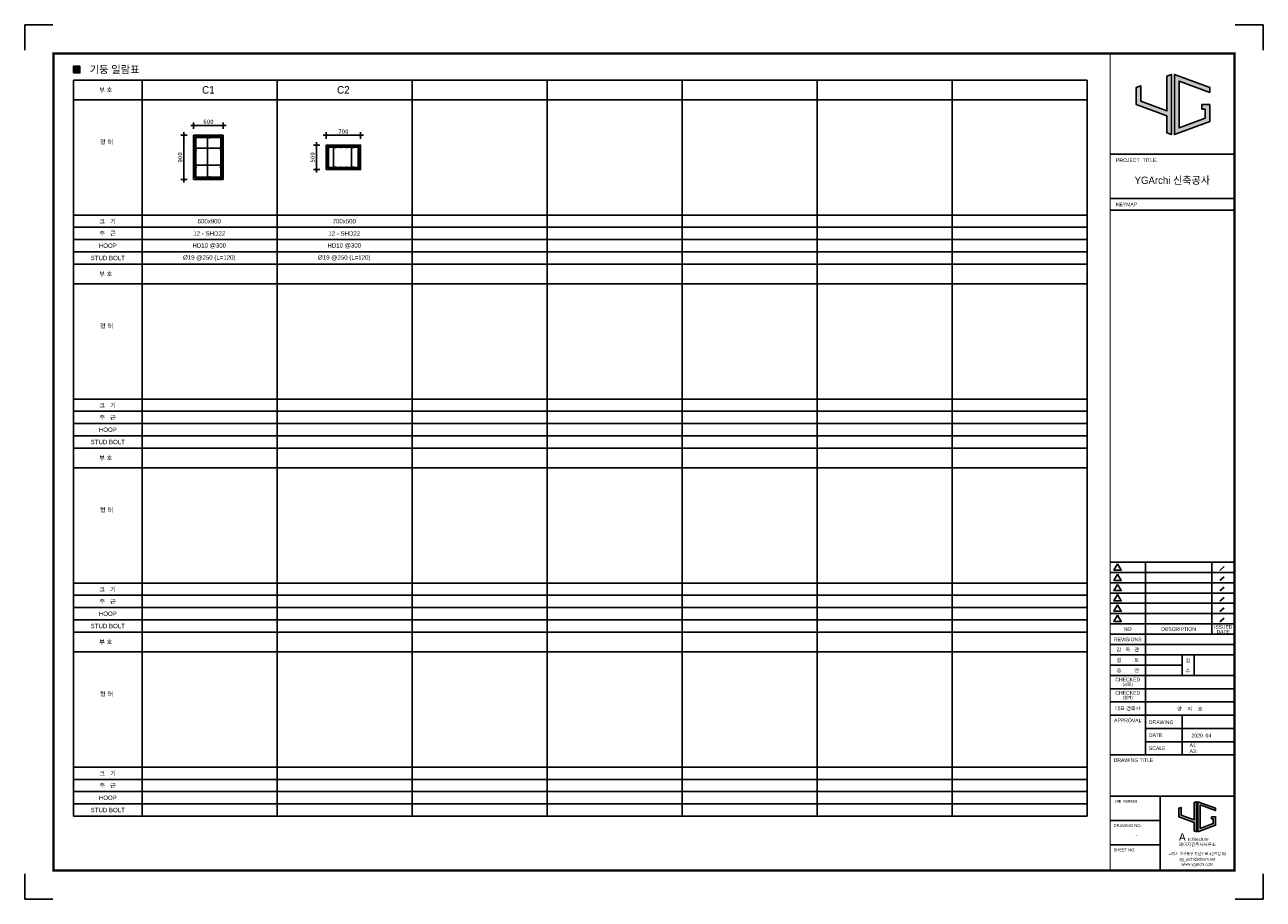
# Model space of a CAD drawing. Header units: millimetres. Extents: x 3445018 to 4174071, y -6064565 to -5122887.
# Tile 31 of 192: x 3669471 to 3694701, y -5821023 to -5803203. Entities that reach past the tile are written whole.
import ezdxf
from ezdxf.enums import TextEntityAlignment as Align

# ---------------------------------------------------------------- set-up
doc = ezdxf.new("R2010")
doc.units = ezdxf.units.MM
doc.header["$MEASUREMENT"] = 0
doc.layers.get('0').update_dxf_attribs({"linetype": 'CONTINUOUS'})
doc.layers.get('DEFPOINTS').update_dxf_attribs({"linetype": 'CONTINUOUS'})
for name, color, linetype in [('0-TEX(타이틀)', 2, 'CONTINUOUS'), ('A_GE_FORM', 7, 'CONTINUOUS'), ('A_GE_TEXT', 3, 'CONTINUOUS'), ('DIM', 7, 'CONTINUOUS'), ('guide', 9, 'CONTINUOUS'), ('SO-252', 252, 'CONTINUOUS'), ('WA1', 2, 'CONTINUOUS'), ('WA2', 3, 'CONTINUOUS'), ('문자', 2, 'CONTINUOUS')]:
    doc.layers.add(name, color=color, linetype=linetype)
doc.styles.add('HY울릉도 L', font='txt')
doc.styles.add('SDP-S', font='txt')
doc.styles.add('굴림', font='txt')
doc.styles.add('나눔고딕', font='txt')
doc.styles.add('돋움', font='txt')
doc.styles.add('스타일1', font='HYWULM.TTF')
doc.dimstyles.new('SMDI-3', dxfattribs={"dimtxt": 3, "dimasz": 1, "dimexe": 2, "dimexo": 3, "dimgap": 1, "dimtad": 1, "dimdsep": 46, "dimtxsty": 'HY울릉도 L', "dimblk": 'Z_DOT', "dimcen": 2.5, "dimdle": 1.5, "dimclrd": 1, "dimclre": 1, "dimclrt": 2, "dimadec": 0, "dimazin": 0, "dimtfac": 1, "dimtix": 1, "dimtmove": 2, "dimatfit": 3, "dimldrblk": 'Z_DOT', "dimfxl": 2, "dimtvp": 1, "dimtolj": 1, "dimtzin": 0, "dimarcsym": 0})

# ---------------------------------------------------------------- blocks, each defined once
blk = doc.blocks.new('werwwerw')
at = {"true_color": 0xf50000}
h = blk.add_hatch(color=1, dxfattribs=at)
h.dxf.hatch_style = 1
h.paths.add_polyline_path([(1770.34, 1804.71), (1770.34, 1809.72), (1768.84, 1809.16), (1768.84, 1803.61), (1778.84, 1799.9), (1778.84, 1794.35), (1780.34, 1793.79), (1780.34, 1813.42), (1778.84, 1812.87), (1778.84, 1801.5)])
h.paths.add_polyline_path([(1782.84, 1811.27), (1792.84, 1807.56), (1792.84, 1809.16), (1781.34, 1813.42), (1781.34, 1793.79), (1792.84, 1798.05), (1792.84, 1803.61), (1790.24, 1803.61), (1790.24, 1802.11), (1791.34, 1802.11), (1791.34, 1799.09), (1782.84, 1795.95)])
at = {"color": 1, "true_color": 0xf50000}
for points in [[(1770.34, 1809.72), (1768.84, 1809.16), (1768.84, 1803.61), (1778.84, 1799.9), (1778.84, 1794.35), (1780.34, 1793.79), (1780.34, 1813.42), (1778.84, 1812.87), (1778.84, 1801.5), (1770.34, 1804.71), (1770.34, 1809.72), (1768.84, 1809.16)], [(1790.24, 1803.61), (1792.84, 1803.61), (1792.84, 1798.05), (1781.34, 1793.79), (1781.34, 1813.42), (1792.84, 1809.16), (1792.84, 1807.56), (1782.84, 1811.27), (1782.84, 1795.95), (1791.34, 1799.09), (1791.34, 1802.11), (1790.24, 1802.11), (1790.24, 1802.11), (1790.24, 1803.61)]]:
    blk.add_lwpolyline(points, dxfattribs=at)
at = {"color": 1, "true_color": 0xf50000, "insert": (1768.9, 1792.85), "char_height": 5, "attachment_point": 1}
blk.add_mtext_dynamic_manual_height_columns('{\\fBroadway|b0|i0|c0|p82;A}', width=3.0726, gutter_width=12.5, heights=[0], dxfattribs=at)
at = {"insert": (1774.73, 1789.95), "char_height": 2.1, "attachment_point": 1}
blk.add_mtext_dynamic_manual_height_columns('{\\fBroadway|b0|i0|c0|p82;rchitecture}', width=17.5999, gutter_width=12.5, heights=[0], dxfattribs=at)
blk = doc.blocks.new('sheet _서영')
at = {"true_color": 0xf50000}
h = blk.add_hatch(color=1, dxfattribs=at)
h.dxf.hatch_style = 1
h.paths.add_polyline_path([(-361932.13, -1058516.3), (-361932.13, -1058505.89), (-361935.25, -1058507.04), (-361935.25, -1058518.6), (-361914.45, -1058526.3), (-361914.45, -1058537.86), (-361911.33, -1058539.01), (-361911.33, -1058498.18), (-361914.45, -1058499.34), (-361914.45, -1058522.97)])
h.paths.add_polyline_path([(-361906.13, -1058502.67), (-361885.33, -1058510.37), (-361885.33, -1058507.04), (-361909.25, -1058498.18), (-361909.25, -1058539.01), (-361885.33, -1058530.15), (-361885.33, -1058518.6), (-361890.73, -1058518.6), (-361890.73, -1058521.72), (-361888.45, -1058521.72), (-361888.45, -1058527.98), (-361906.13, -1058534.53)])
at = {"color": 1, "true_color": 0xf50000}
for points in [[(-361932.13, -1058505.89), (-361935.25, -1058507.04), (-361935.25, -1058518.6), (-361914.45, -1058526.3), (-361914.45, -1058537.86), (-361911.33, -1058539.01), (-361911.33, -1058498.18), (-361914.45, -1058499.34), (-361914.45, -1058522.97), (-361932.13, -1058516.3), (-361932.13, -1058505.89), (-361935.25, -1058507.04)], [(-361890.73, -1058518.6), (-361885.33, -1058518.6), (-361885.33, -1058530.15), (-361909.25, -1058539.01), (-361909.25, -1058498.18), (-361885.33, -1058507.04), (-361885.33, -1058510.37), (-361906.13, -1058502.67), (-361906.13, -1058534.53), (-361888.45, -1058527.98), (-361888.45, -1058521.72), (-361890.73, -1058521.72), (-361890.73, -1058521.72), (-361890.73, -1058518.6)]]:
    blk.add_lwpolyline(points, dxfattribs=at)
at = {"layer": 'A_GE_FORM'}
for p, q in [((-362689.99, -1058464.44), (-362689.99, -1058481.68)), ((-362689.99, -1058464.44), (-362689.99, -1058481.68)), ((-362689.99, -1058464.44), (-362670.99, -1058464.44)), ((-361848.99, -1058464.44), (-361867.99, -1058464.44)), ((-361848.99, -1058464.44), (-361848.99, -1058481.68)), ((-362689.99, -1059041.18), (-362689.99, -1059058.43)), ((-362689.99, -1059041.18), (-362689.99, -1059058.43)), ((-361848.99, -1059041.18), (-361848.99, -1059058.43)), ((-362689.99, -1059058.43), (-362670.99, -1059058.43)), ((-361848.99, -1059058.43), (-361867.99, -1059058.43))]:
    blk.add_line(p, q, dxfattribs=at)
at = {"layer": 'A_GE_FORM', "color": 161}
for p, q in [((-361952.99, -1058552.43), (-361868.99, -1058552.43)), ((-361952.99, -1058582.43), (-361868.99, -1058582.43)), ((-361952.99, -1058590.43), (-361868.99, -1058590.43)), ((-361952.99, -1058829.43), (-361868.89, -1058829.43)), ((-361928.99, -1058960.43), (-361928.99, -1058829.43)), ((-361883.91, -1058878.43), (-361883.91, -1058829.43)), ((-361875.5, -1058832.51), (-361878.46, -1058835.03)), ((-361952.99, -1058836.43), (-361868.89, -1058836.43)), ((-361952.99, -1058843.43), (-361868.89, -1058843.43)), ((-361875.5, -1058839.51), (-361878.46, -1058842.03)), ((-361952.99, -1058850.43), (-361868.89, -1058850.43)), ((-361875.5, -1058846.51), (-361878.46, -1058849.03)), ((-361952.99, -1058857.43), (-361868.89, -1058857.43)), ((-361875.5, -1058853.51), (-361878.46, -1058856.03)), ((-361875.5, -1058860.51), (-361878.46, -1058863.03)), ((-361952.99, -1058864.43), (-361868.89, -1058864.43)), ((-361875.5, -1058867.51), (-361878.46, -1058870.03)), ((-361952.99, -1058871.43), (-361868.89, -1058871.43)), ((-361952.99, -1058878.43), (-361868.49, -1058878.43)), ((-361952.99, -1058885.43), (-361868.49, -1058885.43)), ((-361952.99, -1058892.43), (-361868.49, -1058892.43)), ((-361903.99, -1058906.43), (-361903.99, -1058892.43)), ((-361895.99, -1058906.43), (-361895.99, -1058892.43)), ((-361952.99, -1058899.43), (-361903.99, -1058899.43)), ((-361952.99, -1058906.43), (-361868.49, -1058906.43)), ((-361952.99, -1058915.43), (-361868.49, -1058915.43)), ((-361952.99, -1058924.43), (-361868.49, -1058924.43)), ((-361952.99, -1058933.43), (-361868.49, -1058933.43)), ((-361903.99, -1058960.43), (-361903.99, -1058933.43)), ((-361928.99, -1058942.43), (-361868.49, -1058942.43)), ((-361928.99, -1058951.43), (-361868.49, -1058951.43)), ((-361952.99, -1058960.43), (-361868.49, -1058960.43)), ((-361952.99, -1058988.43), (-361868.49, -1058988.43)), ((-361918.99, -1059038.93), (-361918.99, -1058988.43)), ((-361952.99, -1059004.93), (-361918.99, -1059004.93)), ((-361952.99, -1059021.43), (-361918.99, -1059021.43))]:
    blk.add_line(p, q, dxfattribs=at)
at = {"layer": 'A_GE_FORM', "const_width": 1.5}
blk.add_lwpolyline([(-361868.49, -1059038.93), (-362670.49, -1059038.93), (-362670.49, -1058483.93), (-361868.49, -1058483.93)], close=True, dxfattribs=at)
at = {"layer": 'A_GE_FORM', "const_width": 0.6}
blk.add_lwpolyline([(-361952.99, -1059038.93), (-361952.99, -1058483.93)], dxfattribs=at)
at = {"layer": 'A_GE_FORM', "color": 7}
for points in [[(-361947.88, -1058830.55), (-361950.34, -1058834.82), (-361945.41, -1058834.82)], [(-361947.88, -1058837.55), (-361950.34, -1058841.82), (-361945.41, -1058841.82)], [(-361947.88, -1058844.55), (-361950.34, -1058848.82), (-361945.41, -1058848.82)], [(-361947.88, -1058851.55), (-361950.34, -1058855.82), (-361945.41, -1058855.82)], [(-361947.88, -1058858.55), (-361950.34, -1058862.82), (-361945.41, -1058862.82)], [(-361947.88, -1058865.55), (-361950.34, -1058869.82), (-361945.41, -1058869.82)]]:
    blk.add_lwpolyline(points, close=True, dxfattribs=at)
at = {"xscale": 1.04, "yscale": 1.04, "zscale": 1.04}
blk.add_blockref('werwwerw', (-363745.9, -1060878.12), dxfattribs=at)
at = {"insert": (-361906.28, -1059020.17), "char_height": 2.16, "attachment_point": 1, "line_spacing_factor": 0.9, "style": '스타일1'}
blk.add_mtext_dynamic_manual_height_columns('{\\f이사만루체 Medium|b0|i0|c129|p2;와이지건축사사무소}', width=30.417, gutter_width=10, heights=[0], dxfattribs=at)
at = {"layer": 'A_GE_TEXT'}
for s, height, style, p in [('PROJECT  TITLE.', 2.5, '돋움', (-361948.99, -1058556.43)), ('KEYMAP', 2.5, '돋움', (-361948.99, -1058586.43)), ('DRAWING', 2.5, '돋움', (-361926.65, -1058938.25)), ('DATE', 2.5, '돋움', (-361926.65, -1058946.92)), ('A1:', 2.5, '돋움', (-361898.99, -1058953.83)), ('SCALE', 2.5, '돋움', (-361926.65, -1058955.83)), ('A3:', 2.5, '돋움', (-361898.99, -1058957.83)), ('DRAWING TITLE', 2.5, '돋움', (-361950.58, -1058963.93)), ('JOB NUMBER', 2, '나눔고딕', (-361950.2, -1058991.93)), ('DRAWING NO.', 2, '돋움', (-361950.59, -1059008.43)), ('SHEET NO.', 2, '돋움', (-361950.59, -1059024.93))]:
    blk.add_text(s, height=height, dxfattribs=dict(at, style=style)).set_placement(p, align=Align.MIDDLE_LEFT)
for s, height, style, p in [('YGArchi 신축공사', 5, '굴림', (-361910.74, -1058570.06)), ('NO', 2.5, '돋움', (-361940.99, -1058874.93)), ('DESCRIPTION', 2.5, '돋움', (-361906.45, -1058874.93)), ('ISSUED', 2.4, '돋움', (-361876.2, -1058873.45)), ('DATE', 2.4, '돋움', (-361876.2, -1058876.65)), ('REVISIONS', 2.5, '돋움', (-361940.99, -1058881.93)), ('감   독   관', 2.5, '돋움', (-361940.99, -1058888.93)), ('검         토', 2.5, '돋움', (-361940.99, -1058895.93)), ('승         인', 2.5, '돋움', (-361940.99, -1058902.93)), ('CHECKED', 2.5, '돋움', (-361940.99, -1058909.21)), ('(검토)', 2, '돋움', (-361940.99, -1058912.39)), ('CHECKED', 2.5, '돋움', (-361940.99, -1058918.21)), ('대표 건축사', 2.5, '돋움', (-361940.99, -1058928.78)), ('(설계)', 2, '돋움', (-361940.99, -1058921.39)), ('APPROVAL', 2.5, '돋움', (-361940.99, -1058936.93)), ('-', 2.5, '나눔고딕', (-361934.99, -1059014.93))]:
    blk.add_text(s, height=height, dxfattribs=dict(at, style=style)).set_placement(p, align=Align.MIDDLE_CENTER)
at = {"layer": 'A_GE_TEXT', "style": '돋움'}
for s, p in [('수', (-361901.77, -1058904.47)), ('검', (-361901.77, -1058897.75))]:
    blk.add_text(s, height=2.5, dxfattribs=at).set_placement(p)
at = {"layer": 'A_GE_TEXT', "style": '돋움', "width": 0.9}
for s, p in [('고양시 일산동구 정발산로 42번길 60', (-361893.74, -1059027.54)), ('yg_archi@daum.net', (-361893.74, -1059031.18)), ('www.ygarchi.com', (-361893.74, -1059034.62))]:
    blk.add_text(s, height=2, dxfattribs=at).set_placement(p, align=Align.MIDDLE_CENTER)
blk = doc.blocks.new('Z_DOT')
at = {"layer": 'DIM', "color": 1, "ltscale": 3}
for p, q in [((-2, 0), (2, 0)), ((0, -2), (0, 2))]:
    blk.add_line(p, q, dxfattribs=at)
for radius in [0.5, 0.25]:
    blk.add_circle((0, 0), radius, dxfattribs=at)
blk = doc.blocks.new('*D146')
at = {"layer": 'DEFPOINTS', "color": 0, "ltscale": 3, "transparency": 16777216}
for p in [(3672912, -5805415), (3673512, -5805255), (3673512, -5805415)]:
    blk.add_point(p, dxfattribs=at)
at = {"layer": 'DIM', "color": 1, "lineweight": -2, "ltscale": 3, "transparency": 16777216}
for p, q in [((3672912, -5805325), (3672912, -5805195)), ((3672942, -5805255), (3673482, -5805255)), ((3673512, -5805325), (3673512, -5805195))]:
    blk.add_line(p, q, dxfattribs=at)
at = {"layer": 'DIM', "color": 1, "lineweight": -2, "ltscale": 3, "transparency": 16777216, "xscale": 30, "yscale": 30, "zscale": 30, "rotation": 180}
blk.add_blockref('Z_DOT', (3672912, -5805255), dxfattribs=at)
at = {"layer": 'DIM', "color": 1, "lineweight": -2, "ltscale": 3, "transparency": 16777216, "xscale": 30, "yscale": 30, "zscale": 30}
blk.add_blockref('Z_DOT', (3673512, -5805255), dxfattribs=at)
at = {"layer": 'DIM', "color": 2, "ltscale": 3, "transparency": 16777216, "insert": (3673212, -5805179), "char_height": 90, "attachment_point": 5, "style": 'SDP-S'}
blk.add_mtext('\\A1;600', dxfattribs=at)
blk = doc.blocks.new('*D147')
at = {"layer": 'DEFPOINTS', "color": 0, "ltscale": 3, "transparency": 16777216}
for p in [(3672712, -5805455), (3672872, -5805455), (3672872, -5806355)]:
    blk.add_point(p, dxfattribs=at)
at = {"layer": 'DIM', "color": 1, "lineweight": -2, "ltscale": 3, "transparency": 16777216}
for p, q in [((3672782, -5805455), (3672652, -5805455)), ((3672712, -5806325), (3672712, -5805485)), ((3672782, -5806355), (3672652, -5806355))]:
    blk.add_line(p, q, dxfattribs=at)
at = {"layer": 'DIM', "color": 1, "lineweight": -2, "ltscale": 3, "transparency": 16777216, "xscale": 30, "yscale": 30, "zscale": 30}
for p, rotation in [((3672712, -5805455), 90), ((3672712, -5806355), 270)]:
    blk.add_blockref('Z_DOT', p, dxfattribs=dict(at, rotation=rotation))
at = {"layer": 'DIM', "color": 2, "ltscale": 3, "transparency": 16777216, "insert": (3672636, -5805905), "char_height": 90, "attachment_point": 5, "rotation": 90, "style": 'SDP-S'}
blk.add_mtext('\\A1;900', dxfattribs=at)
blk = doc.blocks.new('*D148')
at = {"layer": 'DEFPOINTS', "color": 0, "ltscale": 3, "transparency": 16777216}
for p in [(3675612, -5805615), (3676312, -5805455), (3676312, -5805615)]:
    blk.add_point(p, dxfattribs=at)
at = {"layer": 'DIM', "color": 1, "lineweight": -2, "ltscale": 3, "transparency": 16777216}
for p, q in [((3675612, -5805525), (3675612, -5805395)), ((3676312, -5805525), (3676312, -5805395)), ((3675642, -5805455), (3676282, -5805455))]:
    blk.add_line(p, q, dxfattribs=at)
at = {"layer": 'DIM', "color": 1, "lineweight": -2, "ltscale": 3, "transparency": 16777216, "xscale": 30, "yscale": 30, "zscale": 30, "rotation": 180}
blk.add_blockref('Z_DOT', (3675612, -5805455), dxfattribs=at)
at = {"layer": 'DIM', "color": 1, "lineweight": -2, "ltscale": 3, "transparency": 16777216, "xscale": 30, "yscale": 30, "zscale": 30}
blk.add_blockref('Z_DOT', (3676312, -5805455), dxfattribs=at)
at = {"layer": 'DIM', "color": 2, "ltscale": 3, "transparency": 16777216, "insert": (3675962, -5805379), "char_height": 90, "attachment_point": 5, "style": 'SDP-S'}
blk.add_mtext('\\A1;700', dxfattribs=at)
blk = doc.blocks.new('*D149')
at = {"layer": 'DEFPOINTS', "color": 0, "ltscale": 3, "transparency": 16777216}
for p in [(3675412, -5805655), (3675572, -5805655), (3675572, -5806155)]:
    blk.add_point(p, dxfattribs=at)
at = {"layer": 'DIM', "color": 1, "lineweight": -2, "ltscale": 3, "transparency": 16777216}
for p, q in [((3675482, -5805655), (3675352, -5805655)), ((3675412, -5806125), (3675412, -5805685)), ((3675482, -5806155), (3675352, -5806155))]:
    blk.add_line(p, q, dxfattribs=at)
at = {"layer": 'DIM', "color": 1, "lineweight": -2, "ltscale": 3, "transparency": 16777216, "xscale": 30, "yscale": 30, "zscale": 30}
for p, rotation in [((3675412, -5805655), 90), ((3675412, -5806155), 270)]:
    blk.add_blockref('Z_DOT', p, dxfattribs=dict(at, rotation=rotation))
at = {"layer": 'DIM', "color": 2, "ltscale": 3, "transparency": 16777216, "insert": (3675336, -5805905), "char_height": 90, "attachment_point": 5, "rotation": 90, "style": 'SDP-S'}
blk.add_mtext('\\A1;500', dxfattribs=at)

msp = doc.modelspace()

# ---------------------------------------------------------------- hatches: boundary and pattern name
at = {"layer": 'WA1'}
h = msp.add_hatch(color=256, dxfattribs=at)
h.dxf.hatch_style = 1
h.paths.add_polyline_path([(3672956.504, -5805514.509, -1), (3672956.504, -5805484.509, -1)])
h = msp.add_hatch(color=256, dxfattribs=at)
h.dxf.hatch_style = 1
h.paths.add_polyline_path([(3672956.504, -5805630.324, -1), (3672956.504, -5805600.324, -1)])
h = msp.add_hatch(color=256, dxfattribs=at)
h.dxf.hatch_style = 1
h.paths.add_polyline_path([(3673084.004, -5805514.509, -1), (3673084.004, -5805484.509, -1)])
h = msp.add_hatch(color=256, dxfattribs=at)
h.dxf.hatch_style = 1
h.paths.add_polyline_path([(3673211.504, -5805514.509, -1), (3673211.504, -5805484.509, -1)])
h = msp.add_hatch(color=256, dxfattribs=at)
h.dxf.hatch_style = 1
h.paths.add_polyline_path([(3673339.004, -5805514.509, 1), (3673339.004, -5805484.509, 1)])
h = msp.add_hatch(color=256, dxfattribs=at)
h.dxf.hatch_style = 1
h.paths.add_polyline_path([(3673466.504, -5805514.509, 1), (3673466.504, -5805484.509, 1)])
h = msp.add_hatch(color=256, dxfattribs=at)
h.dxf.hatch_style = 1
h.paths.add_polyline_path([(3673466.504, -5805630.324, 1), (3673466.504, -5805600.324, 1)])
h = msp.add_hatch(color=256, dxfattribs=at)
h.dxf.hatch_style = 1
h.paths.add_polyline_path([(3672956.504, -5805746.138, -1), (3672956.504, -5805716.138, -1)])
h = msp.add_hatch(color=256, dxfattribs=at)
h.dxf.hatch_style = 1
h.paths.add_polyline_path([(3672956.504, -5805861.953, -1), (3672956.504, -5805831.953, -1)])
h = msp.add_hatch(color=256, dxfattribs=at)
h.dxf.hatch_style = 1
h.paths.add_polyline_path([(3673466.504, -5805746.138, 1), (3673466.504, -5805716.138, 1)])
h = msp.add_hatch(color=256, dxfattribs=at)
h.dxf.hatch_style = 1
h.paths.add_polyline_path([(3673466.504, -5805861.953, 1), (3673466.504, -5805831.953, 1)])
h = msp.add_hatch(color=256, dxfattribs=at)
h.dxf.hatch_style = 1
h.paths.add_polyline_path([(3675656.504, -5805714.509, -1), (3675656.504, -5805684.509, -1)])
h = msp.add_hatch(color=256, dxfattribs=at)
h.dxf.hatch_style = 1
h.paths.add_polyline_path([(3675656.504, -5805851.176, -1), (3675656.504, -5805821.176, -1)])
h = msp.add_hatch(color=256, dxfattribs=at)
h.dxf.hatch_style = 1
h.paths.add_polyline_path([(3675778.504, -5805714.509, -1), (3675778.504, -5805684.509, -1)])
h = msp.add_hatch(color=256, dxfattribs=at)
h.dxf.hatch_style = 1
h.paths.add_polyline_path([(3675900.504, -5805714.509, -1), (3675900.504, -5805684.509, -1)])
h = msp.add_hatch(color=256, dxfattribs=at)
h.dxf.hatch_style = 1
h.paths.add_polyline_path([(3676022.504, -5805714.509, 1), (3676022.504, -5805684.509, 1)])
h = msp.add_hatch(color=256, dxfattribs=at)
h.dxf.hatch_style = 1
h.paths.add_polyline_path([(3676144.504, -5805714.509, 1), (3676144.504, -5805684.509, 1)])
h = msp.add_hatch(color=256, dxfattribs=at)
h.dxf.hatch_style = 1
h.paths.add_polyline_path([(3676266.504, -5805714.509, 1), (3676266.504, -5805684.509, 1)])
h = msp.add_hatch(color=256, dxfattribs=at)
h.dxf.hatch_style = 1
h.paths.add_polyline_path([(3676266.504, -5805851.176, 1), (3676266.504, -5805821.176, 1)])
h = msp.add_hatch(color=256, dxfattribs=at)
h.dxf.hatch_style = 1
h.paths.add_polyline_path([(3672956.504, -5805947.768, 1), (3672956.504, -5805977.768, 1)])
h = msp.add_hatch(color=256, dxfattribs=at)
h.dxf.hatch_style = 1
h.paths.add_polyline_path([(3672956.504, -5806063.582, 1), (3672956.504, -5806093.582, 1)])
h = msp.add_hatch(color=256, dxfattribs=at)
h.dxf.hatch_style = 1
h.paths.add_polyline_path([(3672956.504, -5806179.397, 1), (3672956.504, -5806209.397, 1)])
h = msp.add_hatch(color=256, dxfattribs=at)
h.dxf.hatch_style = 1
h.paths.add_polyline_path([(3673466.504, -5805947.768, -1), (3673466.504, -5805977.768, -1)])
h = msp.add_hatch(color=256, dxfattribs=at)
h.dxf.hatch_style = 1
h.paths.add_polyline_path([(3673466.504, -5806063.582, -1), (3673466.504, -5806093.582, -1)])
h = msp.add_hatch(color=256, dxfattribs=at)
h.dxf.hatch_style = 1
h.paths.add_polyline_path([(3673466.504, -5806179.397, -1), (3673466.504, -5806209.397, -1)])
h = msp.add_hatch(color=256, dxfattribs=at)
h.dxf.hatch_style = 1
h.paths.add_polyline_path([(3675656.504, -5805957.842, 1), (3675656.504, -5805987.842, 1)])
h = msp.add_hatch(color=256, dxfattribs=at)
h.dxf.hatch_style = 1
h.paths.add_polyline_path([(3675656.504, -5806094.509, 1), (3675656.504, -5806124.509, 1)])
h = msp.add_hatch(color=256, dxfattribs=at)
h.dxf.hatch_style = 1
h.paths.add_polyline_path([(3675778.504, -5806094.509, 1), (3675778.504, -5806124.509, 1)])
h = msp.add_hatch(color=256, dxfattribs=at)
h.dxf.hatch_style = 1
h.paths.add_polyline_path([(3675900.504, -5806094.509, 1), (3675900.504, -5806124.509, 1)])
h = msp.add_hatch(color=256, dxfattribs=at)
h.dxf.hatch_style = 1
h.paths.add_polyline_path([(3676022.504, -5806094.509, -1), (3676022.504, -5806124.509, -1)])
h = msp.add_hatch(color=256, dxfattribs=at)
h.dxf.hatch_style = 1
h.paths.add_polyline_path([(3676144.504, -5806094.509, -1), (3676144.504, -5806124.509, -1)])
h = msp.add_hatch(color=256, dxfattribs=at)
h.dxf.hatch_style = 1
h.paths.add_polyline_path([(3676266.504, -5805957.842, -1), (3676266.504, -5805987.842, -1)])
h = msp.add_hatch(color=256, dxfattribs=at)
h.dxf.hatch_style = 1
h.paths.add_polyline_path([(3676266.504, -5806094.509, -1), (3676266.504, -5806124.509, -1)])
h = msp.add_hatch(color=256, dxfattribs=at)
h.dxf.hatch_style = 1
h.paths.add_polyline_path([(3672956.504, -5806295.212, 1), (3672956.504, -5806325.212, 1)])
h = msp.add_hatch(color=256, dxfattribs=at)
h.dxf.hatch_style = 1
h.paths.add_polyline_path([(3673084.004, -5806294.509, 1), (3673084.004, -5806324.509, 1)])
h = msp.add_hatch(color=256, dxfattribs=at)
h.dxf.hatch_style = 1
h.paths.add_polyline_path([(3673211.504, -5806294.509, 1), (3673211.504, -5806324.509, 1)])
h = msp.add_hatch(color=256, dxfattribs=at)
h.dxf.hatch_style = 1
h.paths.add_polyline_path([(3673339.004, -5806294.509, -1), (3673339.004, -5806324.509, -1)])
h = msp.add_hatch(color=256, dxfattribs=at)
h.dxf.hatch_style = 1
h.paths.add_polyline_path([(3673466.504, -5806295.212, -1), (3673466.504, -5806325.212, -1)])

# ---------------------------------------------------------------- linework, layer by layer
for points in [[(3672956.504, -5806309.509), (3673466.504, -5806309.509), (3673466.504, -5805499.509), (3672956.504, -5805499.509)], [(3675656.504, -5806109.509), (3676266.504, -5806109.509), (3676266.504, -5805699.509), (3675656.504, -5805699.509)]]:
    msp.add_lwpolyline(points, close=True)
at = {"layer": 'guide'}
for p, q in [((3670461.504, -5808079.86), (3670461.504, -5804329.86)), ((3670461.504, -5804329.86), (3691111.504, -5804329.86)), ((3671861.504, -5808079.86), (3671861.504, -5804329.86)), ((3674611.504, -5808079.86), (3674611.504, -5804329.86)), ((3677361.504, -5808079.86), (3677361.504, -5804329.86)), ((3680111.504, -5808079.86), (3680111.504, -5804329.86)), ((3682861.504, -5808079.86), (3682861.504, -5804329.86)), ((3685611.504, -5808079.86), (3685611.504, -5804329.86)), ((3688361.504, -5808079.86), (3688361.504, -5804329.86)), ((3691111.504, -5808079.86), (3691111.504, -5804329.86)), ((3670461.504, -5804729.86), (3691111.504, -5804729.86)), ((3670461.504, -5808079.86), (3670461.504, -5804729.86)), ((3670461.504, -5807079.86), (3691111.504, -5807079.86)), ((3670461.504, -5807329.86), (3691111.504, -5807329.86)), ((3670461.504, -5807579.86), (3691111.504, -5807579.86)), ((3670461.504, -5807829.86), (3691111.504, -5807829.86)), ((3670461.504, -5808079.86), (3691111.504, -5808079.86)), ((3670461.504, -5811829.86), (3670461.504, -5808079.86)), ((3670461.504, -5808079.86), (3691111.504, -5808079.86)), ((3671861.504, -5811829.86), (3671861.504, -5808079.86)), ((3674611.504, -5811829.86), (3674611.504, -5808079.86)), ((3677361.504, -5811829.86), (3677361.504, -5808079.86)), ((3680111.504, -5811829.86), (3680111.504, -5808079.86)), ((3682861.504, -5811829.86), (3682861.504, -5808079.86)), ((3685611.504, -5811829.86), (3685611.504, -5808079.86)), ((3688361.504, -5811829.86), (3688361.504, -5808079.86)), ((3691111.504, -5811829.86), (3691111.504, -5808079.86)), ((3670461.504, -5808479.86), (3691111.504, -5808479.86)), ((3670461.504, -5811829.86), (3670461.504, -5808479.86)), ((3670461.504, -5810829.86), (3691111.504, -5810829.86)), ((3670461.504, -5811079.86), (3691111.504, -5811079.86)), ((3670461.504, -5811329.86), (3691111.504, -5811329.86)), ((3670461.504, -5811579.86), (3691111.504, -5811579.86)), ((3670461.504, -5811829.86), (3691111.504, -5811829.86)), ((3670461.504, -5815579.86), (3670461.504, -5811829.86)), ((3670461.504, -5811829.86), (3691111.504, -5811829.86)), ((3671861.504, -5815579.86), (3671861.504, -5811829.86)), ((3674611.504, -5815579.86), (3674611.504, -5811829.86)), ((3677361.504, -5815579.86), (3677361.504, -5811829.86)), ((3680111.504, -5815579.86), (3680111.504, -5811829.86)), ((3682861.504, -5815579.86), (3682861.504, -5811829.86)), ((3685611.504, -5815579.86), (3685611.504, -5811829.86)), ((3688361.504, -5815579.86), (3688361.504, -5811829.86)), ((3691111.504, -5815579.86), (3691111.504, -5811829.86)), ((3670461.504, -5812229.86), (3691111.504, -5812229.86)), ((3670461.504, -5815579.86), (3670461.504, -5812229.86)), ((3670461.504, -5814579.86), (3691111.504, -5814579.86)), ((3670461.504, -5814829.86), (3691111.504, -5814829.86)), ((3670461.504, -5815079.86), (3691111.504, -5815079.86)), ((3670461.504, -5815329.86), (3691111.504, -5815329.86)), ((3670461.504, -5815579.86), (3691111.504, -5815579.86)), ((3670461.504, -5819329.86), (3670461.504, -5815579.86)), ((3670461.504, -5815579.86), (3691111.504, -5815579.86)), ((3671861.504, -5819329.86), (3671861.504, -5815579.86)), ((3674611.504, -5819329.86), (3674611.504, -5815579.86)), ((3677361.504, -5819329.86), (3677361.504, -5815579.86)), ((3680111.504, -5819329.86), (3680111.504, -5815579.86)), ((3682861.504, -5819329.86), (3682861.504, -5815579.86)), ((3685611.504, -5819329.86), (3685611.504, -5815579.86)), ((3688361.504, -5819329.86), (3688361.504, -5815579.86)), ((3691111.504, -5819329.86), (3691111.504, -5815579.86)), ((3670461.504, -5815979.86), (3691111.504, -5815979.86)), ((3670461.504, -5819329.86), (3670461.504, -5815979.86)), ((3670461.504, -5818329.86), (3691111.504, -5818329.86)), ((3670461.504, -5818579.86), (3691111.504, -5818579.86)), ((3670461.504, -5818829.86), (3691111.504, -5818829.86)), ((3670461.504, -5819079.86), (3691111.504, -5819079.86)), ((3670461.504, -5819329.86), (3691111.504, -5819329.86))]:
    msp.add_line(p, q, dxfattribs=at)
at = {"layer": 'SO-252'}
for points in [[(3672911.504, -5806354.509), (3673511.504, -5806354.509), (3673511.504, -5805454.509), (3672911.504, -5805454.509)], [(3675611.504, -5806154.509), (3676311.504, -5806154.509), (3676311.504, -5805654.509), (3675611.504, -5805654.509)]]:
    msp.add_lwpolyline(points, close=True, dxfattribs=at)
at = {"layer": 'WA1'}
for p, q in [((3672941.504, -5805499.509), (3672971.504, -5805499.509)), ((3672941.504, -5805615.324), (3672971.504, -5805615.324)), ((3672956.504, -5805484.509), (3672956.504, -5805514.509)), ((3672956.504, -5805600.324), (3672956.504, -5805630.324)), ((3673069.004, -5805499.509), (3673099.004, -5805499.509)), ((3673084.004, -5805484.509), (3673084.004, -5805514.509)), ((3673196.504, -5805499.509), (3673226.504, -5805499.509)), ((3673211.504, -5805484.509), (3673211.504, -5805514.509)), ((3673354.004, -5805499.509), (3673324.004, -5805499.509)), ((3673339.004, -5805484.509), (3673339.004, -5805514.509)), ((3673481.504, -5805499.509), (3673451.504, -5805499.509)), ((3673481.504, -5805615.324), (3673451.504, -5805615.324)), ((3673466.504, -5805484.509), (3673466.504, -5805514.509)), ((3673466.504, -5805600.324), (3673466.504, -5805630.324)), ((3672941.504, -5805731.138), (3672971.504, -5805731.138)), ((3672941.504, -5805846.953), (3672971.504, -5805846.953)), ((3672956.504, -5805716.138), (3672956.504, -5805746.138)), ((3672956.504, -5805831.953), (3672956.504, -5805861.953)), ((3673481.504, -5805731.138), (3673451.504, -5805731.138)), ((3673481.504, -5805846.953), (3673451.504, -5805846.953)), ((3673466.504, -5805716.138), (3673466.504, -5805746.138)), ((3673466.504, -5805831.953), (3673466.504, -5805861.953)), ((3675641.504, -5805699.509), (3675671.504, -5805699.509)), ((3675641.504, -5805836.176), (3675671.504, -5805836.176)), ((3675656.504, -5805684.509), (3675656.504, -5805714.509)), ((3675656.504, -5805821.176), (3675656.504, -5805851.176)), ((3675763.504, -5805699.509), (3675793.504, -5805699.509)), ((3675778.504, -5805684.509), (3675778.504, -5805714.509)), ((3675885.504, -5805699.509), (3675915.504, -5805699.509)), ((3675900.504, -5805684.509), (3675900.504, -5805714.509)), ((3676037.504, -5805699.509), (3676007.504, -5805699.509)), ((3676022.504, -5805684.509), (3676022.504, -5805714.509)), ((3676159.504, -5805699.509), (3676129.504, -5805699.509)), ((3676144.504, -5805684.509), (3676144.504, -5805714.509)), ((3676281.504, -5805699.509), (3676251.504, -5805699.509)), ((3676281.504, -5805836.176), (3676251.504, -5805836.176)), ((3676266.504, -5805684.509), (3676266.504, -5805714.509)), ((3676266.504, -5805821.176), (3676266.504, -5805851.176)), ((3672941.504, -5805962.768), (3672971.504, -5805962.768)), ((3672941.504, -5806078.582), (3672971.504, -5806078.582)), ((3672956.504, -5805977.768), (3672956.504, -5805947.768)), ((3672956.504, -5806093.582), (3672956.504, -5806063.582)), ((3672956.504, -5806209.397), (3672956.504, -5806179.397)), ((3673481.504, -5805962.768), (3673451.504, -5805962.768)), ((3673481.504, -5806078.582), (3673451.504, -5806078.582)), ((3673466.504, -5805977.768), (3673466.504, -5805947.768)), ((3673466.504, -5806093.582), (3673466.504, -5806063.582)), ((3673466.504, -5806209.397), (3673466.504, -5806179.397)), ((3675641.504, -5805972.842), (3675671.504, -5805972.842)), ((3675641.504, -5806109.509), (3675671.504, -5806109.509)), ((3675656.504, -5805987.842), (3675656.504, -5805957.842)), ((3675656.504, -5806124.509), (3675656.504, -5806094.509)), ((3675763.504, -5806109.509), (3675793.504, -5806109.509)), ((3675778.504, -5806124.509), (3675778.504, -5806094.509)), ((3675885.504, -5806109.509), (3675915.504, -5806109.509)), ((3675900.504, -5806124.509), (3675900.504, -5806094.509)), ((3676037.504, -5806109.509), (3676007.504, -5806109.509)), ((3676022.504, -5806124.509), (3676022.504, -5806094.509)), ((3676159.504, -5806109.509), (3676129.504, -5806109.509)), ((3676144.504, -5806124.509), (3676144.504, -5806094.509)), ((3676281.504, -5805972.842), (3676251.504, -5805972.842)), ((3676281.504, -5806109.509), (3676251.504, -5806109.509)), ((3676266.504, -5805987.842), (3676266.504, -5805957.842)), ((3676266.504, -5806124.509), (3676266.504, -5806094.509)), ((3672941.504, -5806194.397), (3672971.504, -5806194.397)), ((3672941.504, -5806310.212), (3672971.504, -5806310.212)), ((3672956.504, -5806325.212), (3672956.504, -5806295.212)), ((3673069.004, -5806309.509), (3673099.004, -5806309.509)), ((3673084.004, -5806324.509), (3673084.004, -5806294.509)), ((3673196.504, -5806309.509), (3673226.504, -5806309.509)), ((3673211.504, -5806324.509), (3673211.504, -5806294.509)), ((3673354.004, -5806309.509), (3673324.004, -5806309.509)), ((3673339.004, -5806324.509), (3673339.004, -5806294.509)), ((3673481.504, -5806194.397), (3673451.504, -5806194.397)), ((3673481.504, -5806310.212), (3673451.504, -5806310.212)), ((3673466.504, -5806325.212), (3673466.504, -5806295.212))]:
    msp.add_line(p, q, dxfattribs=at)
at = {"layer": 'WA2'}
for points in [[(3672941.504, -5806324.509), (3673481.504, -5806324.509), (3673481.504, -5805484.509), (3672941.504, -5805484.509)], [(3675641.504, -5806124.509), (3676281.504, -5806124.509), (3676281.504, -5805684.509), (3675641.504, -5805684.509)]]:
    msp.add_lwpolyline(points, close=True, dxfattribs=at)
for points in [[(3673250.856, -5805517.648), (3673222.111, -5805488.902, 0.668178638), (3673196.504, -5805499.509), (3673196.504, -5805904.509)], [(3672975.235, -5805770.491), (3672946.489, -5805741.745, -0.668178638), (3672957.096, -5805716.138), (3673211.504, -5805716.138)], [(3673250.856, -5806291.37), (3673222.111, -5806320.116, -0.668178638), (3673196.504, -5806309.509), (3673196.504, -5805904.509)], [(3673447.773, -5805770.491), (3673476.518, -5805741.745, 0.668178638), (3673465.912, -5805716.138), (3673211.504, -5805716.138)], [(3675817.856, -5805717.648), (3675789.111, -5805688.902, 0.668178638), (3675763.504, -5805699.509), (3675763.504, -5805904.509)], [(3675817.856, -5806091.37), (3675789.111, -5806120.116, -0.668178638), (3675763.504, -5806109.509), (3675763.504, -5805904.509)], [(3676183.856, -5805717.648), (3676155.111, -5805688.902, 0.668178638), (3676129.504, -5805699.509), (3676129.504, -5805904.509)], [(3676183.856, -5806091.37), (3676155.111, -5806120.116, -0.668178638), (3676129.504, -5806109.509), (3676129.504, -5805904.509)], [(3672975.235, -5806117.935), (3672946.489, -5806089.189, -0.668178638), (3672957.096, -5806063.582), (3673211.504, -5806063.582)], [(3673447.773, -5806117.935), (3673476.518, -5806089.189, 0.668178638), (3673465.912, -5806063.582), (3673211.504, -5806063.582)]]:
    msp.add_lwpolyline(points, format="xyb", dxfattribs=at)
at = {"layer": '문자', "color": 3}
msp.add_lwpolyline([(3670461.504, -5804183.643), (3670596.504, -5804183.643), (3670596.504, -5804048.643), (3670461.504, -5804048.643)], close=True, dxfattribs=at)
msp.add_solid([(3670461.504, -5804048.643), (3670596.504, -5804048.643), (3670461.504, -5804183.643), (3670596.504, -5804183.643)], dxfattribs=at)

# ---------------------------------------------------------------- block references
at = {"layer": '문자', "xscale": 30, "yscale": 30, "zscale": 30}
msp.add_blockref('sheet _서영', (14550171.1, 25950729.99), dxfattribs=at)

# ---------------------------------------------------------------- texts
at = {"layer": '0-TEX(타이틀)', "style": '굴림'}
for s, height, p in [('양    지    호', 75, (3693465.232, -5817143.46)), ('2020. 04', 74.6, (3693641.04, -5817685.61))]:
    msp.add_text(s, height=height, dxfattribs=at).set_placement(p, align=Align.MIDDLE_RIGHT)
at = {"layer": '문자', "color": 3, "style": '돋움'}
msp.add_text('기둥 일람표', height=153, dxfattribs=at).set_placement((3670794.244, -5804116.143), align=Align.MIDDLE_LEFT)
at = {"layer": '문자', "style": '돋움'}
for s, p in [('부 호', (3671119.389, -5804530.41)), ('형 태', (3671136.105, -5805589.737)), ('크   기', (3671158.376, -5807205.658)), ('600x900', (3673230.146, -5807205.658)), ('700x500', (3675980.146, -5807205.658)), ('주   근', (3671158.376, -5807455.658)), ('12 - SHD22', (3673230.146, -5807455.658)), ('12 - SHD22', (3675980.146, -5807455.658)), ('HOOP', (3671163.205, -5807705.373)), ('HD10 @300', (3673230.146, -5807705.658)), ('HD10 @300', (3675980.146, -5807705.658)), ('STUD BOLT', (3671163.205, -5807955.373)), ('Ø19 @250 (L=120)', (3673230.146, -5807955.658)), ('Ø19 @250 (L=120)', (3675980.146, -5807955.658)), ('부 호', (3671119.389, -5808280.41)), ('형 태', (3671136.105, -5809339.737)), ('크   기', (3671158.376, -5810955.658)), ('주   근', (3671158.376, -5811205.658)), ('HOOP', (3671163.205, -5811455.373)), ('STUD BOLT', (3671163.205, -5811705.373)), ('부 호', (3671119.389, -5812030.41)), ('형 태', (3671136.105, -5813089.737)), ('크   기', (3671158.376, -5814705.658)), ('주   근', (3671158.376, -5814955.658)), ('HOOP', (3671163.205, -5815205.373)), ('STUD BOLT', (3671163.205, -5815455.373)), ('부 호', (3671119.389, -5815780.41)), ('형 태', (3671136.105, -5816839.737)), ('크   기', (3671158.376, -5818455.658)), ('주   근', (3671158.376, -5818705.658)), ('HOOP', (3671163.205, -5818955.373)), ('STUD BOLT', (3671163.205, -5819205.373))]:
    msp.add_text(s, height=90, dxfattribs=at).set_placement(p, align=Align.MIDDLE)
at = {"layer": '문자', "color": 3, "style": '돋움'}
for s, p in [('C1', (3673211.504, -5804529.86)), ('C2', (3675961.504, -5804529.86))]:
    msp.add_text(s, height=153, dxfattribs=at).set_placement(p, align=Align.MIDDLE)

# ---------------------------------------------------------------- dimensions: what is measured, and where the dimension line sits
at = {"layer": 'DIM', "ltscale": 3}
for base, p1, p2, angle, picture, middle in [((3673511.504, -5805254.509), (3672911.504, -5805414.509), (3673511.504, -5805414.509), 180, '*D146', (3673211.504, -5805179.448)), ((3672711.504, -5805454.509), (3672871.504, -5806354.509), (3672871.504, -5805454.509), 270, '*D147', (3672636.443, -5805904.509)), ((3676311.504, -5805454.509), (3675611.504, -5805614.509), (3676311.504, -5805614.509), 180, '*D148', (3675961.504, -5805379.448))]:
    dim = msp.add_linear_dim(base=base, p1=p1, p2=p2, angle=angle, dimstyle='SMDI-3', override={"dimscale": 30, "dimtxsty": 'SDP-S'}, dxfattribs=at)
    dim.commit()
    dim.dimension.update_dxf_attribs({"geometry": picture, "text_midpoint": middle})
dim = msp.add_linear_dim(base=(3675411.504, -5805654.509), p1=(3675571.504, -5806154.509), p2=(3675571.504, -5805654.509), angle=270, text='500', dimstyle='SMDI-3', override={"dimscale": 30, "dimtxsty": 'SDP-S'}, dxfattribs=at)
dim.commit()
dim.dimension.update_dxf_attribs({"geometry": '*D149', "text_midpoint": (3675336.443, -5805904.509)})

doc.saveas('drawing.dxf')
